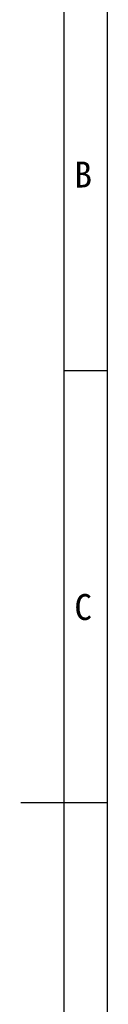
# Model space of a CAD drawing. Header units: millimetres. Extents: x 0 to 420, y 0 to 297.
# Tile 5 of 6: x 410 to 420, y 125 to 239. Entities that reach past the tile are written whole.
import ezdxf

# ---------------------------------------------------------------- set-up
doc = ezdxf.new("R2010")
doc.units = ezdxf.units.MM
doc.header["$LTSCALE"] = 23.1
doc.layers.get('0').update_dxf_attribs({"linetype": 'CONTINUOUS'})
doc.styles.add('TEXTSTYLE_3', font='simfang.ttf')

msp = doc.modelspace()

# ---------------------------------------------------------------- linework, layer by layer
at = {"color": 7}
for p, q in [((420, 297), (420, 0)), ((415, 5), (415, 292)), ((414.994, 198.497), (419.994, 198.497)), ((419.994, 148.498), (409.994, 148.498))]:
    msp.add_line(p, q, dxfattribs=at)

# ---------------------------------------------------------------- texts
at = {"color": 3, "style": 'TEXTSTYLE_3'}
for s, p in [('B', (416.196, 219.652)), ('C', (416.196, 169.653))]:
    msp.add_text(s, height=3, dxfattribs=at).set_placement(p)

doc.saveas('drawing.dxf')
